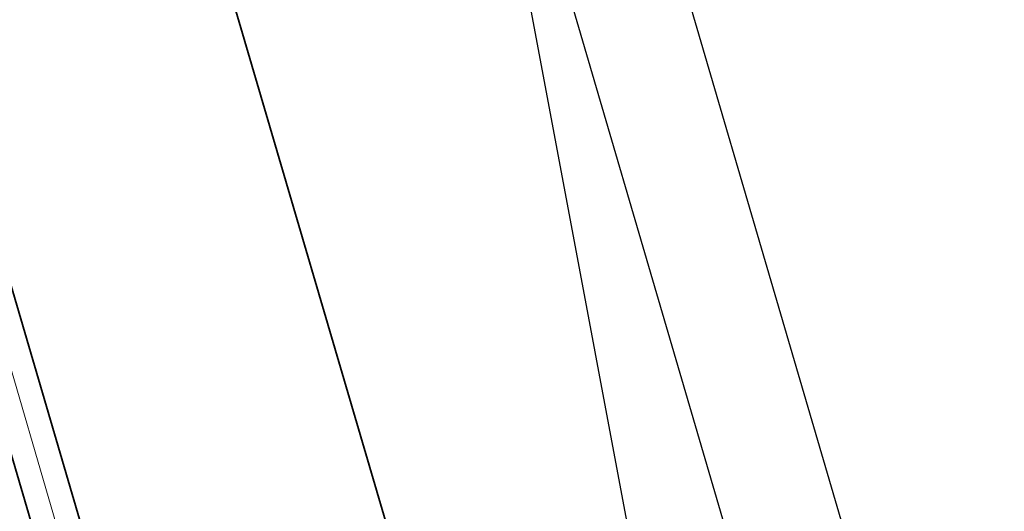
# Model space of a CAD drawing. Header units: metres. Extents: x 228628 to 230733, y 593242 to 595543.
# Tile 39 of 71: x 229974 to 229985, y 594237 to 594242. Entities that reach past the tile are written whole.
import ezdxf

# ---------------------------------------------------------------- set-up
doc = ezdxf.new("R2010")
doc.units = ezdxf.units.M
doc.linetypes.add('AM-AS', pattern=[16, 10, -2, 2, -2])
for name, color, linetype, lineweight in [('N-WE-AM-AS-G', 10, 'AM-AS', 18), ('N-WE-BC-BETONVORM-G', 50, 'Continuous', 25), ('N-WE-VH-KANTVERHARDING-G', 210, 'Continuous', 35), ('N-WE-VW-MARKERING_PUNTSTUK-G', 7, 'Continuous', 35)]:
    doc.layers.add(name, color=color, linetype=linetype, lineweight=lineweight)

msp = doc.modelspace()

# ---------------------------------------------------------------- linework, layer by layer
at = {"layer": 'N-WE-AM-AS-G'}
msp.add_lwpolyline([(230429.282, 593569.511, -0.016656), (230389.852, 593600.182), (230214.904, 593745.871, -0.110691), (230134.874, 593849.862), (230024.69, 594086.711, -0.037618), (229998.207, 594157.019), (229961.233, 594283.206, -0.001419), (229953.332, 594310.459), (229902.818, 594486.553, -0.031422), (229889.33, 594547.87), (229878.562, 594617.375, -0.074257), (229878.093, 594703.039), (229883.799, 594742.731)], format="xyb", dxfattribs=at)
at = {"layer": 'N-WE-BC-BETONVORM-G'}
for points in [[(229984.325, 594216.311), (229984.709, 594216.423), (229979.893, 594242.106), (229974.832, 594259.379), (229966.488, 594278.609), (229966.104, 594278.496)], [(229988.765, 594217.611), (229979.766, 594248.323)], [(229987.614, 594217.273), (229978.615, 594247.985)]]:
    msp.add_lwpolyline(points, dxfattribs=at)
at = {"layer": 'N-WE-VH-KANTVERHARDING-G'}
msp.add_lwpolyline([(229959.369, 594344.551, 0.447881), (229957.944, 594340.308, -0.034083), (229965.646, 594324.368), (229960.968, 594322.489), (229960.885, 594322.695, -0.192204), (229960.881, 594323.436), (229961.398, 594324.748, 0.196997), (229961.387, 594325.506, 0.033468), (229953.73, 594340.59, 0.50579), (229952.928, 594340.668, 0.068276), (229951.403, 594338.418, 0.186753), (229950.755, 594331.228), (229956.456, 594311.355, 0.000898), (229961.433, 594294.12), (229964.448, 594284.148), (230001.422, 594157.961, 0.037618), (230027.727, 594088.124), (230137.912, 593851.275, 0.110691)], format="xyb", dxfattribs=at)
at = {"layer": 'N-WE-VW-MARKERING_PUNTSTUK-G'}
msp.add_lwpolyline([(229960.82, 594283.079), (229963.056, 594277.266, -0.020576), (229964.388, 594273.33), (229981.35, 594215.44), (229980.87, 594215.3), (229963.902, 594273.209, 0.020576), (229962.597, 594277.067), (229960.349, 594282.91)], format="xyb", close=True, dxfattribs=at)

doc.saveas('drawing.dxf')
